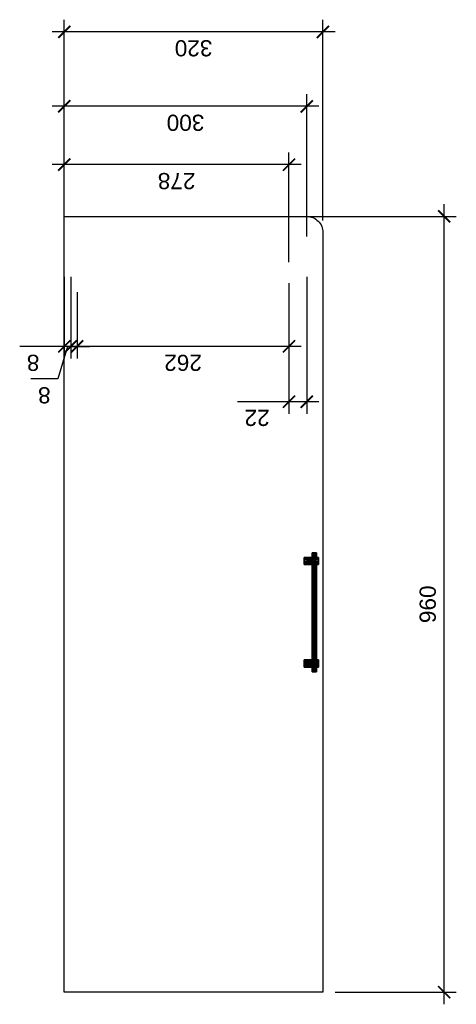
# Model space of a CAD drawing. Header units: millimetres. Extents: x 793 to 1333, y -3713 to -2495.
import ezdxf

# ---------------------------------------------------------------- set-up
doc = ezdxf.new("R2010")
doc.units = ezdxf.units.MM
for name, color, linetype in [('72IMOSXD01_IM_PULL', 10, 'Continuous'), ('Kbemm3', 253, 'Continuous'), ('KGlas', 151, 'Continuous')]:
    doc.layers.add(name, color=color, linetype=linetype)
doc.styles.add('Arial', font='ARIAL.TTF')
doc.dimstyles.new('1_10', dxfattribs={"dimscale": 10, "dimtxt": 2, "dimasz": 1.5, "dimexe": 1.5, "dimexo": 1.5, "dimgap": 1, "dimtad": 1, "dimdec": 0, "dimzin": 0, "dimdsep": 46, "dimtxsty": 'Arial', "dimblk": 'ARCHTICK', "dimcen": 1.5, "dimdle": 1.5, "dimadec": 1, "dimazin": 0, "dimtfac": 1, "dimtdec": 0, "dimtofl": 0, "dimtmove": 0, "dimatfit": 3, "dimfxl": 0, "dimtolj": 1, "dimtzin": 0, "dimarcsym": 0})

# ---------------------------------------------------------------- blocks, each defined once
blk = doc.blocks.new('_ARCHTICK')
at = {"color": 0, "linetype": 'ByBlock', "const_width": 0.15}
blk.add_lwpolyline([(-0.5, -0.5), (0.5, 0.5)], dxfattribs=at)
blk = doc.blocks.new('*D252')
at = {"layer": 'DefPoints', "color": 0}
for p in [(864, -2817, 100), (1126, -2817, 100), (864, -2898.9)]:
    blk.add_point(p, dxfattribs=at)
at = {"layer": 'Kbemm3', "color": 0, "lineweight": -2}
for p, q in [((864, -2832), (864, -2913.9)), ((1126, -2832), (1126, -2913.9)), ((1141, -2898.9), (849, -2898.9))]:
    blk.add_line(p, q, dxfattribs=at)
at = {"layer": 'Kbemm3', "color": 0, "lineweight": -2, "xscale": 15, "yscale": 15, "zscale": 15, "rotation": 180}
blk.add_blockref('_ARCHTICK', (864, -2898.9), dxfattribs=at)
at = {"layer": 'Kbemm3', "color": 0, "lineweight": -2, "xscale": 15, "yscale": 15, "zscale": 15}
blk.add_blockref('_ARCHTICK', (1126, -2898.9), dxfattribs=at)
at = {"layer": 'Kbemm3', "color": 0, "insert": (995, -2919.1), "char_height": 20, "attachment_point": 5, "rotation": 180, "style": 'Arial'}
blk.add_mtext('\\A1;262', dxfattribs=at)
blk = doc.blocks.new('*D253')
at = {"layer": 'DefPoints', "color": 0}
for p in [(856, -2798, 100), (864, -2817, 100), (856, -2898.9)]:
    blk.add_point(p, dxfattribs=at)
at = {"layer": 'Kbemm3', "color": 0, "lineweight": -2}
for p, q in [((856, -2813), (856, -2913.9)), ((864, -2832), (864, -2913.9)), ((856, -2898.9), (792.8, -2898.9)), ((864, -2898.9), (879, -2898.9))]:
    blk.add_line(p, q, dxfattribs=at)
at = {"layer": 'Kbemm3', "color": 0, "lineweight": -2, "xscale": 15, "yscale": 15, "zscale": 15}
blk.add_blockref('_ARCHTICK', (856, -2898.9), dxfattribs=at)
at = {"layer": 'Kbemm3', "color": 0, "lineweight": -2, "xscale": 15, "yscale": 15, "zscale": 15, "rotation": 180}
blk.add_blockref('_ARCHTICK', (864, -2898.9), dxfattribs=at)
at = {"layer": 'Kbemm3', "color": 0, "insert": (809.4, -2919.1), "char_height": 20, "attachment_point": 5, "rotation": 180, "style": 'Arial'}
blk.add_mtext('\\A1;8', dxfattribs=at)
blk = doc.blocks.new('*D254')
at = {"layer": 'DefPoints', "color": 0}
for p in [(848, -2798, 100), (856, -2798, 100), (848, -2898.9)]:
    blk.add_point(p, dxfattribs=at)
at = {"layer": 'Kbemm3', "color": 0, "lineweight": -2}
for p, q in [((848, -2813), (848, -2913.9)), ((856, -2813), (856, -2913.9)), ((848, -2898.9), (833, -2898.9)), ((852, -2898.9), (839.9, -2939.1)), ((856, -2898.9), (848, -2898.9)), ((856, -2898.9), (871, -2898.9)), ((839.9, -2939.1), (806.8, -2939.1))]:
    blk.add_line(p, q, dxfattribs=at)
at = {"layer": 'Kbemm3', "color": 0, "lineweight": -2, "xscale": 15, "yscale": 15, "zscale": 15}
blk.add_blockref('_ARCHTICK', (848, -2898.9), dxfattribs=at)
at = {"layer": 'Kbemm3', "color": 0, "lineweight": -2, "xscale": 15, "yscale": 15, "zscale": 15, "rotation": 180}
blk.add_blockref('_ARCHTICK', (856, -2898.9), dxfattribs=at)
at = {"layer": 'Kbemm3', "color": 0, "insert": (823.3, -2959.3), "char_height": 20, "attachment_point": 5, "rotation": 180, "style": 'Arial'}
blk.add_mtext('\\A1;8', dxfattribs=at)
blk = doc.blocks.new('*D255')
at = {"layer": 'DefPoints', "color": 0}
for p in [(848, -2601.8), (848, -2778, 100), (1148, -2778, 100)]:
    blk.add_point(p, dxfattribs=at)
at = {"layer": 'Kbemm3', "color": 0, "lineweight": -2}
for p, q in [((848, -2763), (848, -2586.8)), ((1148, -2763), (1148, -2586.8)), ((1163, -2601.8), (833, -2601.8))]:
    blk.add_line(p, q, dxfattribs=at)
at = {"layer": 'Kbemm3', "color": 0, "lineweight": -2, "xscale": 15, "yscale": 15, "zscale": 15, "rotation": 180}
blk.add_blockref('_ARCHTICK', (848, -2601.8), dxfattribs=at)
at = {"layer": 'Kbemm3', "color": 0, "lineweight": -2, "xscale": 15, "yscale": 15, "zscale": 15}
blk.add_blockref('_ARCHTICK', (1148, -2601.8), dxfattribs=at)
at = {"layer": 'Kbemm3', "color": 0, "insert": (998, -2622), "char_height": 20, "attachment_point": 5, "rotation": 180, "style": 'Arial'}
blk.add_mtext('\\A1;300', dxfattribs=at)
blk = doc.blocks.new('*D256')
at = {"layer": 'DefPoints', "color": 0}
for p in [(1148, -2798, 100), (1126, -2805.5, 257.5), (1126, -2967.4)]:
    blk.add_point(p, dxfattribs=at)
at = {"layer": 'Kbemm3', "color": 0, "lineweight": -2}
for p, q in [((1148, -2813), (1148, -2982.4)), ((1126, -2820.5), (1126, -2982.4)), ((1126, -2967.4), (1062.2, -2967.4)), ((1163, -2967.4), (1126, -2967.4))]:
    blk.add_line(p, q, dxfattribs=at)
at = {"layer": 'Kbemm3', "color": 0, "lineweight": -2, "xscale": 15, "yscale": 15, "zscale": 15, "rotation": 180}
blk.add_blockref('_ARCHTICK', (1126, -2967.4), dxfattribs=at)
at = {"layer": 'Kbemm3', "color": 0, "lineweight": -2, "xscale": 15, "yscale": 15, "zscale": 15}
blk.add_blockref('_ARCHTICK', (1148, -2967.4), dxfattribs=at)
at = {"layer": 'Kbemm3', "color": 0, "insert": (1086.6, -2987.4), "char_height": 20, "attachment_point": 5, "rotation": 180, "style": 'Arial'}
blk.add_mtext('\\A1;22', dxfattribs=at)
blk = doc.blocks.new('*D260')
at = {"layer": 'DefPoints', "color": 0}
for p in [(848, -2674), (848, -2798, 100), (1126, -2809.5, 272.5)]:
    blk.add_point(p, dxfattribs=at)
at = {"layer": 'Kbemm3', "color": 0, "lineweight": -2}
for p, q in [((848, -2783), (848, -2659)), ((1126, -2794.5), (1126, -2659)), ((1141, -2674), (833, -2674))]:
    blk.add_line(p, q, dxfattribs=at)
at = {"layer": 'Kbemm3', "color": 0, "lineweight": -2, "xscale": 15, "yscale": 15, "zscale": 15, "rotation": 180}
blk.add_blockref('_ARCHTICK', (848, -2674), dxfattribs=at)
at = {"layer": 'Kbemm3', "color": 0, "lineweight": -2, "xscale": 15, "yscale": 15, "zscale": 15}
blk.add_blockref('_ARCHTICK', (1126, -2674), dxfattribs=at)
at = {"layer": 'Kbemm3', "color": 0, "insert": (987, -2694.2), "char_height": 20, "attachment_point": 5, "rotation": 180, "style": 'Arial'}
blk.add_mtext('\\A1;278', dxfattribs=at)
blk = doc.blocks.new('*D261')
at = {"layer": 'DefPoints', "color": 0}
for p in [(848, -2509.6), (848, -2738.1, 850), (1168, -2758.1, 850)]:
    blk.add_point(p, dxfattribs=at)
at = {"layer": 'Kbemm3', "color": 0, "lineweight": -2}
for p, q in [((848, -2723.1), (848, -2494.6)), ((1168, -2743.1), (1168, -2494.6)), ((1183, -2509.6), (833, -2509.6))]:
    blk.add_line(p, q, dxfattribs=at)
at = {"layer": 'Kbemm3', "color": 0, "lineweight": -2, "xscale": 15, "yscale": 15, "zscale": 15, "rotation": 180}
blk.add_blockref('_ARCHTICK', (848, -2509.6), dxfattribs=at)
at = {"layer": 'Kbemm3', "color": 0, "lineweight": -2, "xscale": 15, "yscale": 15, "zscale": 15}
blk.add_blockref('_ARCHTICK', (1168, -2509.6), dxfattribs=at)
at = {"layer": 'Kbemm3', "color": 0, "insert": (1008, -2529.8), "char_height": 20, "attachment_point": 5, "rotation": 180, "style": 'Arial'}
blk.add_mtext('\\A1;320', dxfattribs=at)
blk = doc.blocks.new('*D262')
at = {"layer": 'DefPoints', "color": 0}
for p in [(1126, -2738), (1318, -2738), (1168, -3698.1, 850)]:
    blk.add_point(p, dxfattribs=at)
at = {"layer": 'Kbemm3', "color": 0, "lineweight": -2}
for p, q in [((1318, -3713.1), (1318, -2723)), ((1141, -2738), (1333, -2738)), ((1183, -3698.1), (1333, -3698.1))]:
    blk.add_line(p, q, dxfattribs=at)
at = {"layer": 'Kbemm3', "color": 0, "lineweight": -2, "xscale": 15, "yscale": 15, "zscale": 15}
for p, rotation in [((1318, -2738), 90), ((1318, -3698.1), 270)]:
    blk.add_blockref('_ARCHTICK', p, dxfattribs=dict(at, rotation=rotation))
at = {"layer": 'Kbemm3', "color": 0, "insert": (1297.8, -3218.1), "char_height": 20, "attachment_point": 5, "rotation": 90, "style": 'Arial'}
blk.add_mtext('\\A1;960', dxfattribs=at)
blk = doc.blocks.new('Sta1_128')
for points, invisible_edges in [([(-67.1, 2.3, 11), (-73.5, 2.3, 11), (-73.5, 2.6, 12.3)], 12), ([(-73.5, 2.6, 12.3), (-66.9, 2.6, 12.3), (-67.1, 2.3, 11)], 12), ([(-66.9, 2.6, 12.3), (-73.5, 2.6, 12.3), (-67.1, 2.3, 13.6)], 2), ([(-73.5, 2.6, 12.3), (-73.5, 2.3, 13.6), (-67.1, 2.3, 13.6)], 12), ([(-73.5, 2.3, 13.6), (-73.5, 1.3, 14.6), (-67.2, 2.2, 13.8)], 14), ([(-73.5, 1.3, 10), (-73.5, 2.3, 11), (-67.2, 2.2, 10.9)], 14), ([(-73.5, 2.3, 11), (-67.1, 2.3, 11), (-67.2, 2.2, 10.9)], 12), ([(-67.2, 2.2, 13.8), (-67.1, 2.3, 13.6), (-73.5, 2.3, 13.6)], 12), ([(-73.5, 1.3, 14.6), (-67.6, 1.3, 14.6), (-67.2, 2.2, 13.8)], 12), ([(-67.2, 2.2, 10.9), (-67.6, 1.3, 10), (-73.5, 1.3, 10)], 12), ([(-67.8, 0, 9.7), (-73.5, 0, 9.7), (-67.6, 1.3, 10)], 2), ([(-73.5, 0, 9.7), (-73.5, 1.3, 10), (-67.6, 1.3, 10)], 12), ([(-67.6, 1.3, 14.6), (-73.5, 1.3, 14.6), (-73.5, 0, 15)], 12), ([(-73.5, 0, 15), (-67.8, 0, 15), (-67.6, 1.3, 14.6)], 12), ([(-67.8, 0, 15), (-73.5, 0, 15), (-67.6, -1.3, 14.6)], 2), ([(-73.5, 0, 15), (-73.5, -1.3, 14.6), (-67.6, -1.3, 14.6)], 12), ([(-59.6, 2.3, 11), (-59.8, 2.6, 12.3), (59.8, 2.6, 12.3)], 12), ([(59.8, 2.6, 12.3), (-59.8, 2.6, 12.3), (-59.6, 2.3, 13.6)], 12), ([(-59.6, 2.3, 11), (59.8, 2.6, 12.3), (59.6, 2.3, 11)], 1), ([(-59.6, 2.3, 13.6), (59.6, 2.3, 13.6), (59.8, 2.6, 12.3)], 12), ([(-59.5, 2.2, 10.9), (-59.6, 2.3, 11), (59.5, 2.2, 10.9)], 14), ([(-59.6, 2.3, 11), (59.6, 2.3, 11), (59.5, 2.2, 10.9)], 12), ([(59.5, 2.2, 13.8), (-59.6, 2.3, 13.6), (-59.5, 2.2, 13.8)], 13), ([(59.5, 2.2, 13.8), (59.6, 2.3, 13.6), (-59.6, 2.3, 13.6)], 12), ([(59.5, 2.2, 10.9), (-59.2, 1.3, 10), (-59.5, 2.2, 10.9)], 13), ([(-59.5, 2.2, 13.8), (-59.2, 1.3, 14.6), (59.5, 2.2, 13.8)], 14), ([(59.5, 2.2, 10.9), (59.2, 1.3, 10), (-59.2, 1.3, 10)], 12), ([(-59.2, 1.3, 14.6), (59.2, 1.3, 14.6), (59.5, 2.2, 13.8)], 12), ([(-59.2, 1.3, 10), (59.2, 1.3, 10), (59, 0, 9.7)], 12), ([(59, 0, 9.7), (-59, 0, 9.7), (-59.2, 1.3, 10)], 12), ([(-59.2, 1.3, 14.6), (59, 0, 15), (59.2, 1.3, 14.6)], 1), ([(-59.2, 1.3, 14.6), (-59, 0, 15), (59, 0, 15)], 12), ([(-59.2, -1.3, 14.6), (59.2, -1.3, 14.6), (59, 0, 15)], 12), ([(59, 0, 15), (-59, 0, 15), (-59.2, -1.3, 14.6)], 12), ([(67.1, 2.3, 11), (66.9, 2.6, 12.3), (73.5, 2.3, 11)], 2), ([(66.9, 2.6, 12.3), (73.5, 2.6, 12.3), (73.5, 2.3, 11)], 12), ([(66.9, 2.6, 12.3), (73.5, 2.3, 13.6), (73.5, 2.6, 12.3)], 1), ([(66.9, 2.6, 12.3), (67.1, 2.3, 13.6), (73.5, 2.3, 13.6)], 12), ([(67.1, 2.3, 13.6), (67.6, 1.3, 14.6), (73.5, 2.3, 13.6)], 3), ([(67.1, 2.3, 13.6), (67.2, 2.2, 13.8), (67.6, 1.3, 14.6)], 12), ([(67.6, 1.3, 10), (67.1, 2.3, 11), (73.5, 1.3, 10)], 3), ([(67.1, 2.3, 11), (73.5, 2.3, 11), (73.5, 1.3, 10)], 12), ([(67.6, 1.3, 10), (67.2, 2.2, 10.9), (67.1, 2.3, 11)], 12), ([(67.6, 1.3, 14.6), (73.5, 1.3, 14.6), (73.5, 2.3, 13.6)], 12), ([(67.8, 0, 9.7), (67.6, 1.3, 10), (73.5, 1.3, 10)], 12), ([(67.6, 1.3, 14.6), (67.8, 0, 15), (73.5, 1.3, 14.6)], 2), ([(67.8, 0, 15), (67.6, -1.3, 14.6), (73.5, -1.3, 14.6)], 12), ([(67.8, 0, 9.7), (73.5, 1.3, 10), (73.5, 0, 9.7)], 1), ([(67.8, 0, 15), (73.5, 0, 15), (73.5, 1.3, 14.6)], 12), ([(67.8, 0, 15), (73.5, -1.3, 14.6), (73.5, 0, 15)], 1), ([(-67.6, -1.3, 10), (-73.5, -1.3, 10), (-73.5, 0, 9.7)], 12), ([(-73.5, 0, 9.7), (-67.8, 0, 9.7), (-67.6, -1.3, 10)], 12), ([(-73.5, -1.3, 14.6), (-73.5, -2.3, 13.6), (-67.2, -2.2, 13.8)], 14), ([(-67.2, -2.2, 13.8), (-67.6, -1.3, 14.6), (-73.5, -1.3, 14.6)], 12), ([(-73.5, -2.3, 11), (-73.5, -1.3, 10), (-67.2, -2.2, 10.9)], 14), ([(-73.5, -1.3, 10), (-67.6, -1.3, 10), (-67.2, -2.2, 10.9)], 12), ([(-73.5, -2.3, 13.6), (-67.1, -2.3, 13.6), (-67.2, -2.2, 13.8)], 12), ([(-67.2, -2.2, 10.9), (-67.1, -2.3, 11), (-73.5, -2.3, 11)], 12), ([(-67.1, -2.3, 13.6), (-73.5, -2.3, 13.6), (-73.5, -2.6, 12.3)], 12), ([(-73.5, -2.6, 12.3), (-66.9, -2.6, 12.3), (-67.1, -2.3, 13.6)], 12), ([(-66.9, -2.6, 12.3), (-73.5, -2.6, 12.3), (-67.1, -2.3, 11)], 2), ([(-73.5, -2.6, 12.3), (-73.5, -2.3, 11), (-67.1, -2.3, 11)], 12), ([(-59.6, -2.3, 13.6), (-59.8, -2.6, 12.3), (59.8, -2.6, 12.3)], 12), ([(59.8, -2.6, 12.3), (-59.8, -2.6, 12.3), (-59.6, -2.3, 11)], 12), ([(-59.5, -2.2, 13.8), (-59.6, -2.3, 13.6), (59.5, -2.2, 13.8)], 14), ([(-59.6, -2.3, 13.6), (59.6, -2.3, 13.6), (59.5, -2.2, 13.8)], 12), ([(59.5, -2.2, 10.9), (-59.6, -2.3, 11), (-59.5, -2.2, 10.9)], 13), ([(59.5, -2.2, 10.9), (59.6, -2.3, 11), (-59.6, -2.3, 11)], 12), ([(-59.6, -2.3, 13.6), (59.8, -2.6, 12.3), (59.6, -2.3, 13.6)], 1), ([(-59.6, -2.3, 11), (59.6, -2.3, 11), (59.8, -2.6, 12.3)], 12), ([(59.5, -2.2, 13.8), (-59.2, -1.3, 14.6), (-59.5, -2.2, 13.8)], 13), ([(-59.5, -2.2, 10.9), (-59.2, -1.3, 10), (59.5, -2.2, 10.9)], 14), ([(-59.2, -1.3, 10), (59, 0, 9.7), (59.2, -1.3, 10)], 1), ([(-59.2, -1.3, 10), (-59, 0, 9.7), (59, 0, 9.7)], 12), ([(59.5, -2.2, 13.8), (59.2, -1.3, 14.6), (-59.2, -1.3, 14.6)], 12), ([(-59.2, -1.3, 10), (59.2, -1.3, 10), (59.5, -2.2, 10.9)], 12), ([(67.1, -2.3, 13.6), (66.9, -2.6, 12.3), (73.5, -2.3, 13.6)], 2), ([(66.9, -2.6, 12.3), (73.5, -2.6, 12.3), (73.5, -2.3, 13.6)], 12), ([(66.9, -2.6, 12.3), (73.5, -2.3, 11), (73.5, -2.6, 12.3)], 1), ([(66.9, -2.6, 12.3), (67.1, -2.3, 11), (73.5, -2.3, 11)], 12), ([(67.6, -1.3, 14.6), (67.1, -2.3, 13.6), (73.5, -1.3, 14.6)], 3), ([(67.1, -2.3, 13.6), (73.5, -2.3, 13.6), (73.5, -1.3, 14.6)], 12), ([(67.6, -1.3, 14.6), (67.2, -2.2, 13.8), (67.1, -2.3, 13.6)], 12), ([(67.1, -2.3, 11), (67.6, -1.3, 10), (73.5, -2.3, 11)], 3), ([(67.1, -2.3, 11), (67.2, -2.2, 10.9), (67.6, -1.3, 10)], 12), ([(67.6, -1.3, 10), (67.8, 0, 9.7), (73.5, -1.3, 10)], 2), ([(67.6, -1.3, 10), (73.5, -1.3, 10), (73.5, -2.3, 11)], 12), ([(67.8, 0, 9.7), (73.5, 0, 9.7), (73.5, -1.3, 10)], 12)]:
    blk.add_3dface(points, dxfattribs=dict(invisible_edges=invisible_edges))
mesh = blk.add_polyface()
corners = [(-73.5, 2.6, 12.3), (-73.5, -1.3, 10), (-73.5, -1.3, 14.6), (-73.5, 1.3, 14.6), (-73.5, -2.6, 12.3), (-73.5, 1.3, 10), (-73.5, 2.3, 13.6), (-73.5, 0, 15), (-73.5, -2.3, 13.6), (-73.5, -2.3, 11), (-73.5, 0, 9.7), (-73.5, 2.3, 11)]
mesh.append_faces([[corners[k] for k in face] for face in [(0, 1, 2), (2, 3, 0), (1, 4, 2), (0, 5, 1)]], dxfattribs={"vtx0": -1, "vtx1": -1, "vtx2": -1})
mesh.append_faces([[corners[k] for k in face] for face in [(3, 6, 0), (2, 7, 3), (4, 8, 2), (1, 9, 4), (5, 10, 1), (0, 11, 5)]], dxfattribs={"vtx2": -1})
mesh = blk.add_polyface()
corners = [(-67.2, -2.2, 17.6), (-61.2, -3.8, 17.6), (-61.2, 3.8, 17.6), (-65.6, 3.8, 17.6), (-59, 0, 17.6), (-65.6, -3.8, 17.6), (-67.8, 0, 17.6), (-67.2, 2.2, 17.6), (-63.4, 4.4, 17.6), (-59.5, 2.2, 17.6), (-59.5, -2.2, 17.6), (-63.4, -4.4, 17.6), (61.2, -3.8, 17.6), (67.8, 0, 17.6), (61.2, 3.8, 17.6), (65.6, 3.8, 17.6), (65.6, -3.8, 17.6), (59, 0, 17.6), (59.5, 2.2, 17.6), (63.4, 4.4, 17.6), (67.2, 2.2, 17.6), (67.2, -2.2, 17.6), (63.4, -4.4, 17.6), (59.5, -2.2, 17.6)]
mesh.append_faces([[corners[k] for k in face] for face in [(0, 1, 2), (2, 3, 0), (1, 4, 2), (12, 13, 14), (13, 15, 14), (12, 16, 13), (14, 17, 12)]], dxfattribs={"vtx0": -1, "vtx1": -1, "vtx2": -1})
mesh.append_faces([[corners[k] for k in face] for face in [(3, 6, 0)]], dxfattribs={"vtx0": -1, "vtx2": -1})
mesh.append_faces([[corners[k] for k in face] for face in [(0, 5, 1)]], dxfattribs={"vtx1": -1, "vtx2": -1})
mesh.append_faces([[corners[k] for k in face] for face in [(3, 7, 6), (2, 8, 3), (4, 9, 2), (1, 10, 4), (5, 11, 1), (14, 18, 17), (15, 19, 14), (13, 20, 15), (16, 21, 13), (12, 22, 16), (17, 23, 12)]], dxfattribs={"vtx2": -1})
mesh = blk.add_polyface()
corners = [(-63.4, 4.4), (-59.5, -2.2), (-67.2, -2.2), (-67.2, 2.2), (-63.4, -4.4), (-59.5, 2.2), (-65.6, 3.8), (-67.8, 0), (-65.6, -3.8), (-61.2, -3.8), (-59, 0), (-61.2, 3.8), (59.5, 2.2), (65.6, 3.8), (65.6, -3.8), (61.2, -3.8), (67.8, 0), (61.2, 3.8), (59, 0), (59.5, -2.2), (63.4, -4.4), (67.2, -2.2), (67.2, 2.2), (63.4, 4.4)]
mesh.append_faces([[corners[k] for k in face] for face in [(0, 1, 2), (2, 3, 0), (1, 4, 2), (0, 5, 1), (12, 13, 14), (14, 15, 12), (13, 16, 14)]], dxfattribs={"vtx0": -1, "vtx1": -1, "vtx2": -1})
mesh.append_faces([[corners[k] for k in face] for face in [(15, 18, 12)]], dxfattribs={"vtx0": -1, "vtx2": -1})
mesh.append_faces([[corners[k] for k in face] for face in [(12, 17, 13)]], dxfattribs={"vtx1": -1, "vtx2": -1})
mesh.append_faces([[corners[k] for k in face] for face in [(3, 6, 0), (2, 7, 3), (4, 8, 2), (1, 9, 4), (5, 10, 1), (0, 11, 5), (15, 19, 18), (14, 20, 15), (16, 21, 14), (13, 22, 16), (17, 23, 13)]], dxfattribs={"vtx2": -1})
mesh = blk.add_polyface()
corners = [(-67.8, 0), (-67.2, -2.2, 10.9), (-67.6, -1.3, 10), (-67.8, 0, 9.7), (-67.2, -2.2), (-67.8, 0, 15), (-67.6, -1.3, 14.6), (-67.2, -2.2, 17.6), (-67.2, -2.2, 13.8), (-67.8, 0, 17.6), (-66.9, -2.6, 12.3), (-65.6, -3.8), (-67.1, -2.3, 11), (-67.1, -2.3, 13.6), (-65.6, -3.8, 17.6), (-63.4, -4.4), (-63.4, -4.4, 17.6), (-61.2, -3.8), (-61.2, -3.8, 17.6), (-59.8, -2.6, 12.3), (-59.5, -2.2, 17.6), (-59.6, -2.3, 11), (-59.5, -2.2), (-59.6, -2.3, 13.6), (-59.5, -2.2, 13.8), (-59.5, -2.2, 10.9), (-59.2, -1.3, 14.6), (-59, 0, 15), (-59, 0, 17.6), (-59, 0, 9.7), (-59.2, -1.3, 10), (-59, 0), (-59.2, 1.3, 14.6), (-59.5, 2.2, 17.6), (-59.5, 2.2, 13.8), (-59.5, 2.2), (-59.2, 1.3, 10), (-59.5, 2.2, 10.9), (-59.6, 2.3, 13.6), (-59.8, 2.6, 12.3), (-61.2, 3.8, 17.6), (-61.2, 3.8), (-59.6, 2.3, 11), (-63.4, 4.4, 17.6), (-63.4, 4.4), (-65.6, 3.8), (-65.6, 3.8, 17.6), (-67.2, 2.2, 10.9), (-67.1, 2.3, 11), (-66.9, 2.6, 12.3), (-67.2, 2.2), (-67.2, 2.2, 17.6), (-67.1, 2.3, 13.6), (-67.2, 2.2, 13.8), (-67.6, 1.3, 14.6), (-67.6, 1.3, 10)]
mesh.append_faces([[corners[k] for k in face] for face in [(18, 19, 20), (29, 35, 36), (51, 54, 9)]], dxfattribs={"vtx0": -1, "vtx1": -1})
mesh.append_faces([[corners[k] for k in face] for face in [(7, 10, 11), (18, 22, 21), (39, 35, 40)]], dxfattribs={"vtx0": -1, "vtx1": -1, "vtx2": -1})
mesh.append_faces([[corners[k] for k in face] for face in [(0, 1, 2), (7, 13, 10), (12, 4, 11), (18, 21, 19), (20, 26, 27), (22, 29, 30), (45, 47, 48), (49, 46, 45), (49, 51, 46)]], dxfattribs={"vtx0": -1, "vtx2": -1})
mesh.append_faces([[corners[k] for k in face] for face in [(40, 41, 43)]], dxfattribs={"vtx1": -1})
mesh.append_faces([[corners[k] for k in face] for face in [(5, 6, 7), (10, 12, 11), (19, 23, 20), (27, 32, 33), (38, 39, 40), (40, 33, 38), (39, 42, 35), (48, 49, 45), (49, 52, 51), (50, 0, 55)]], dxfattribs={"vtx1": -1, "vtx2": -1})
mesh.append_faces([[corners[k] for k in face] for face in [(2, 3, 0), (0, 4, 1), (6, 8, 7), (7, 9, 5), (7, 8, 13), (11, 14, 7), (12, 1, 4), (14, 11, 15), (15, 16, 14), (15, 17, 18), (18, 16, 15), (23, 24, 20), (22, 25, 21), (18, 17, 22), (20, 24, 26), (27, 28, 20), (30, 25, 22), (22, 31, 29), (33, 28, 27), (32, 34, 33), (35, 37, 36), (29, 31, 35), (35, 41, 40), (42, 37, 35), (33, 34, 38), (41, 44, 43), (43, 44, 45), (45, 46, 43), (45, 50, 47), (52, 53, 51), (54, 5, 9), (51, 53, 54), (55, 47, 50), (0, 3, 55)]], dxfattribs={"vtx2": -1})
mesh = blk.add_polyface()
corners = [(59, 0, 17.6), (59.2, -1.3, 14.6), (59.5, -2.2, 17.6), (59.5, -2.2, 13.8), (59, 0, 15), (59, 0), (59.5, -2.2), (59.2, -1.3, 10), (59, 0, 9.7), (59.5, -2.2, 10.9), (59.6, -2.3, 13.6), (61.2, -3.8, 17.6), (59.8, -2.6, 12.3), (61.2, -3.8), (59.6, -2.3, 11), (63.4, -4.4), (63.4, -4.4, 17.6), (65.6, -3.8), (65.6, -3.8, 17.6), (66.9, -2.6, 12.3), (67.2, -2.2, 17.6), (67.1, -2.3, 11), (67.2, -2.2), (67.1, -2.3, 13.6), (67.2, -2.2, 13.8), (67.2, -2.2, 10.9), (67.6, -1.3, 14.6), (67.8, 0, 15), (67.8, 0, 17.6), (67.8, 0, 9.7), (67.6, -1.3, 10), (67.8, 0), (67.6, 1.3, 14.6), (67.2, 2.2, 17.6), (67.2, 2.2, 13.8), (67.2, 2.2), (67.6, 1.3, 10), (67.2, 2.2, 10.9), (67.1, 2.3, 13.6), (66.9, 2.6, 12.3), (65.6, 3.8, 17.6), (65.6, 3.8), (67.1, 2.3, 11), (63.4, 4.4, 17.6), (63.4, 4.4), (61.2, 3.8), (61.2, 3.8, 17.6), (59.5, 2.2, 10.9), (59.6, 2.3, 11), (59.8, 2.6, 12.3), (59.5, 2.2), (59.5, 2.2, 17.6), (59.6, 2.3, 13.6), (59.5, 2.2, 13.8), (59.2, 1.3, 14.6), (59.2, 1.3, 10)]
mesh.append_faces([[corners[k] for k in face] for face in [(0, 1, 2), (18, 19, 20), (29, 35, 36), (51, 54, 0)]], dxfattribs={"vtx0": -1, "vtx1": -1})
mesh.append_faces([[corners[k] for k in face] for face in [(12, 6, 11), (18, 22, 21), (39, 35, 40)]], dxfattribs={"vtx0": -1, "vtx1": -1, "vtx2": -1})
mesh.append_faces([[corners[k] for k in face] for face in [(18, 21, 19), (20, 26, 27), (22, 29, 30), (45, 47, 48), (49, 46, 45), (49, 51, 46)]], dxfattribs={"vtx0": -1, "vtx2": -1})
mesh.append_faces([[corners[k] for k in face] for face in [(40, 41, 43)]], dxfattribs={"vtx1": -1})
mesh.append_faces([[corners[k] for k in face] for face in [(5, 6, 7), (3, 10, 11), (10, 12, 11), (12, 14, 6), (19, 23, 20), (27, 32, 33), (38, 39, 40), (40, 33, 38), (39, 42, 35), (48, 49, 45), (49, 52, 51), (50, 5, 55)]], dxfattribs={"vtx1": -1, "vtx2": -1})
mesh.append_faces([[corners[k] for k in face] for face in [(1, 3, 2), (0, 4, 1), (7, 8, 5), (6, 9, 7), (11, 2, 3), (6, 13, 11), (14, 9, 6), (11, 13, 15), (15, 16, 11), (15, 17, 18), (18, 16, 15), (23, 24, 20), (22, 25, 21), (18, 17, 22), (20, 24, 26), (27, 28, 20), (30, 25, 22), (22, 31, 29), (33, 28, 27), (32, 34, 33), (35, 37, 36), (29, 31, 35), (35, 41, 40), (42, 37, 35), (33, 34, 38), (41, 44, 43), (43, 44, 45), (45, 46, 43), (45, 50, 47), (52, 53, 51), (54, 4, 0), (51, 53, 54), (55, 47, 50), (5, 8, 55)]], dxfattribs={"vtx2": -1})
mesh = blk.add_polyface()
corners = [(73.5, -2.3, 13.6), (73.5, 0, 9.7), (73.5, 2.3, 13.6), (73.5, 2.3, 11), (73.5, -2.3, 11), (73.5, 0, 15), (73.5, 1.3, 14.6), (73.5, 2.6, 12.3), (73.5, 1.3, 10), (73.5, -1.3, 10), (73.5, -2.6, 12.3), (73.5, -1.3, 14.6)]
mesh.append_faces([[corners[k] for k in face] for face in [(0, 1, 2), (1, 3, 2), (0, 4, 1), (2, 5, 0)]], dxfattribs={"vtx0": -1, "vtx1": -1, "vtx2": -1})
mesh.append_faces([[corners[k] for k in face] for face in [(2, 6, 5), (3, 7, 2), (1, 8, 3), (4, 9, 1), (0, 10, 4), (5, 11, 0)]], dxfattribs={"vtx2": -1})

msp = doc.modelspace()

# ---------------------------------------------------------------- linework, layer by layer
at = {"layer": 'KGlas', "elevation": 100}
msp.add_lwpolyline([(848, -2738), (1148, -2738, -0.414214), (1168, -2758), (1168, -3698), (848, -3698)], format="xyb", close=True, dxfattribs=at)

# ---------------------------------------------------------------- block references
at = {"layer": '72IMOSXD01_IM_PULL', "extrusion": (1, 6.12303e-17, 6.12303e-17), "rotation": 180}
for p in [(-3228, 193, 1145), (-3228, 381.2, 1145), (-3228, 568.7, 1145), (-3228, 755.5, 1145)]:
    msp.add_blockref('Sta1_128', p, dxfattribs=at)

# ---------------------------------------------------------------- dimensions: what is measured, and where the dimension line sits
at = {"layer": 'Kbemm3', "color": 7}
for base, p1, p2, angle, picture, middle in [((848, -2509.6), (1168, -2758.1, 850), (848, -2738.1, 850), 180, '*D261', (1008, -2529.8)), ((848, -2601.8), (1148, -2778, 100), (848, -2778, 100), 180, '*D255', (998, -2622)), ((848, -2674), (1126, -2809.5, 272.5), (848, -2798, 100), 180, '*D260', (987, -2694.2)), ((1318, -2738), (1168, -3698.1, 850), (1126, -2738), 90, '*D262', (1297.8, -3218.1)), ((856, -2898.9), (864, -2817, 100), (856, -2798, 100), 180, '*D253', (809.4, -2919.1)), ((1126, -2967.4), (1148, -2798, 100), (1126, -2805.5, 257.5), 180, '*D256', (1086.6, -2987.4)), ((864, -2898.9), (1126, -2817, 100), (864, -2817, 100), 180, '*D252', (995, -2919.1))]:
    dim = msp.add_linear_dim(base=base, p1=p1, p2=p2, angle=angle, dimstyle='1_10', dxfattribs=at)
    dim.commit()
    dim.dimension.update_dxf_attribs({"geometry": picture, "text_midpoint": middle})
dim = msp.add_linear_dim(base=(848, -2898.9), p1=(856, -2798, 100), p2=(848, -2798, 100), angle=180, dimstyle='1_10', override={"dimtmove": 1}, dxfattribs=at)
dim.commit()
dim.dimension.update_dxf_attribs({"geometry": '*D254', "text_midpoint": (829.9, -2959.3)})

doc.saveas('drawing.dxf')
